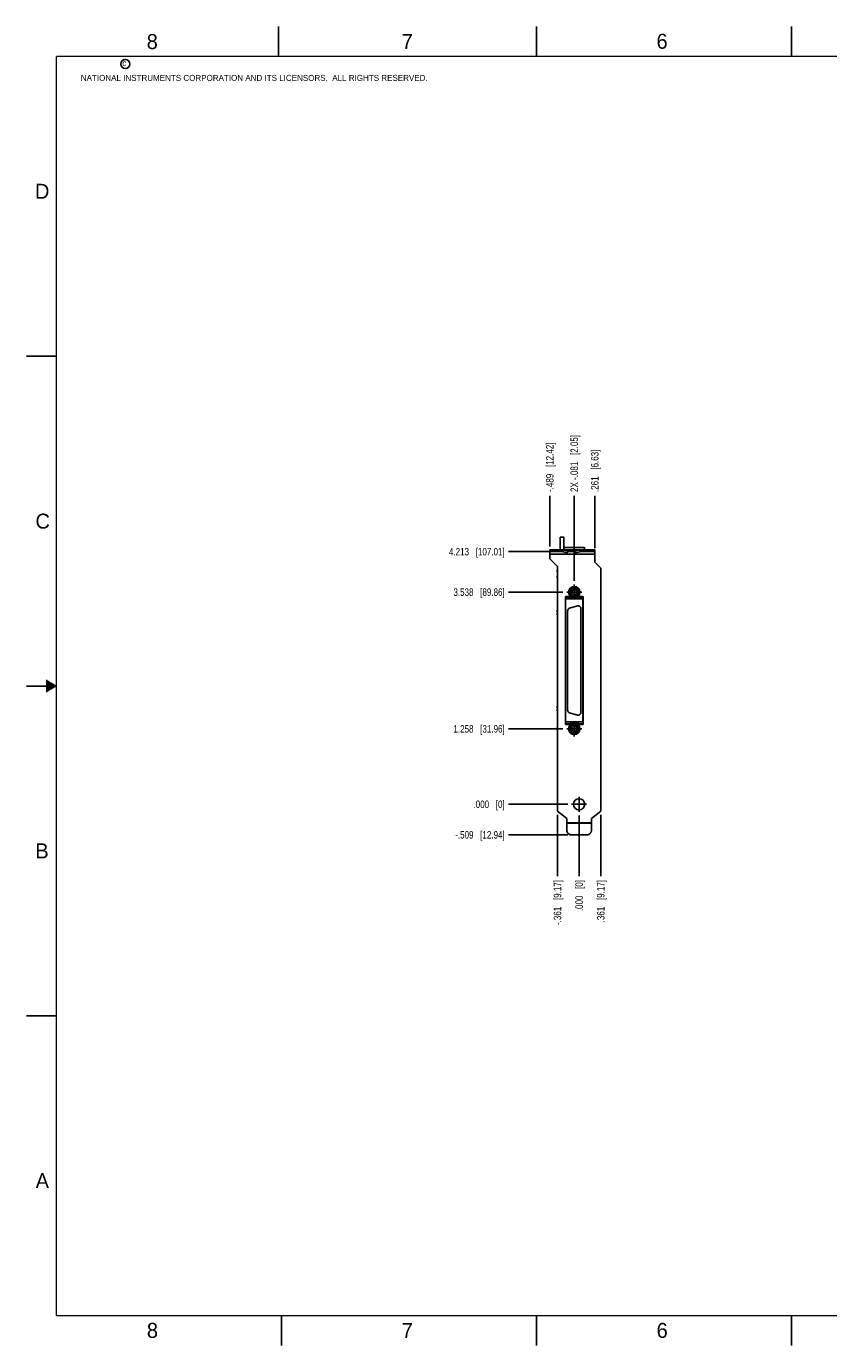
# Model space of a CAD drawing. Header units: inches. Extents: x 0 to 34, y 0 to 22.
# Tile 1 of 10: x 0 to 13.4, y 0 to 22. Entities that reach past the tile are written whole.
import ezdxf

# ---------------------------------------------------------------- set-up
doc = ezdxf.new("R2010")
doc.units = ezdxf.units.IN
doc.header["$LTSCALE"] = 1.87
doc.header["$MEASUREMENT"] = 0
doc.linetypes.add('CENTER', pattern=[0.6, 0.375, -0.075, 0.075, -0.075])
doc.layers.get('0').update_dxf_attribs({"linetype": 'CONTINUOUS'})
doc.layers.add('02___PRT_ALL_AXES', color=7, linetype='CONTINUOUS')
doc.layers.add('DIMENSIONS', color=7, linetype='CONTINUOUS')
doc.styles.get("Standard").update_dxf_attribs({"font": 'txt', "width": 0.8})
doc.styles.add('TEXTSTYLE_2', font='txt')
doc.dimstyles.new('DIMSTYLE_2', dxfattribs={"dimtxt": 0.125, "dimasz": 0.18, "dimexe": 0.18, "dimexo": 0.0625, "dimgap": 0.09, "dimtad": 0, "dimtih": 1, "dimtoh": 1, "dimdec": 3, "dimzin": 4, "dimdsep": 46, "dimtxsty": 'STANDARD', "dimblk": '_FILLED', "dimblk1": '_FILLED', "dimblk2": '_FILLED', "dimcen": 0.09, "dimadec": 0, "dimazin": 0, "dimtp": 0.01, "dimtm": 0.01, "dimtfac": 1, "dimtdec": 3, "dimtofl": 0, "dimtmove": 0, "dimatfit": 3, "dimldrblk": '_FILLED', "dimfxl": 1, "dimtolj": 1, "dimtzin": 4, "dimarcsym": 0})

# ---------------------------------------------------------------- blocks, each defined once
blk = doc.blocks.new('*D5')
at = {"layer": 'DIMENSIONS', "color": 2, "linetype": 'CONTINUOUS'}
blk.add_line((8.74, 13.241), (8.035, 13.241), dxfattribs=at)
at = {"layer": 'DIMENSIONS', "color": 2, "linetype": 'CONTINUOUS', "insert": (7.972, 13.303), "char_height": 0.125, "width": 1.425, "attachment_point": 3, "line_spacing_factor": 0.9}
blk.add_mtext('4.213{\\Ftxt.shx;\\W1.000000;\\H0.125000; }[107.01]', dxfattribs=at)
blk = doc.blocks.new('_FILLED')
at = {"color": 0, "linetype": 'BYBLOCK'}
blk.add_solid([(0, 0), (-1, 0.17), (-1, -0.17)], dxfattribs=at)
blk = doc.blocks.new('*D6')
at = {"layer": 'DIMENSIONS', "color": 2, "linetype": 'CONTINUOUS'}
blk.add_line((9.024, 9.028), (8.035, 9.028), dxfattribs=at)
at = {"layer": 'DIMENSIONS', "color": 2, "linetype": 'CONTINUOUS', "insert": (7.972, 9.09), "char_height": 0.125, "width": 0.825, "attachment_point": 3, "line_spacing_factor": 0.9}
blk.add_mtext('.000{\\Ftxt.shx;\\W1.000000;\\H0.125000; }[0]', dxfattribs=at)
blk = doc.blocks.new('*D7')
at = {"layer": 'DIMENSIONS', "color": 2, "linetype": 'CONTINUOUS'}
blk.add_line((8.943, 10.286), (8.035, 10.286), dxfattribs=at)
at = {"layer": 'DIMENSIONS', "color": 2, "linetype": 'CONTINUOUS', "insert": (7.972, 10.348), "char_height": 0.125, "width": 1.325, "attachment_point": 3, "line_spacing_factor": 0.9}
blk.add_mtext('1.258{\\Ftxt.shx;\\W1.000000;\\H0.125000; }[31.96]', dxfattribs=at)
blk = doc.blocks.new('*D8')
at = {"layer": 'DIMENSIONS', "color": 2, "linetype": 'CONTINUOUS'}
blk.add_line((8.943, 12.565), (8.035, 12.565), dxfattribs=at)
at = {"layer": 'DIMENSIONS', "color": 2, "linetype": 'CONTINUOUS', "insert": (7.972, 12.628), "char_height": 0.125, "width": 1.325, "attachment_point": 3, "line_spacing_factor": 0.9}
blk.add_mtext('3.538{\\Ftxt.shx;\\W1.000000;\\H0.125000; }[89.86]', dxfattribs=at)
blk = doc.blocks.new('*D9')
at = {"layer": 'DIMENSIONS', "color": 2, "linetype": 'CONTINUOUS'}
blk.add_line((9.023, 8.518), (8.035, 8.518), dxfattribs=at)
at = {"layer": 'DIMENSIONS', "color": 2, "linetype": 'CONTINUOUS', "insert": (7.972, 8.581), "char_height": 0.125, "width": 1.325, "attachment_point": 3, "line_spacing_factor": 0.9}
blk.add_mtext('-.509{\\Ftxt.shx;\\W1.000000;\\H0.125000; }[12.94]', dxfattribs=at)
blk = doc.blocks.new('*D10')
at = {"layer": 'DIMENSIONS', "color": 2, "linetype": 'CONTINUOUS'}
blk.add_line((9.572, 8.849), (9.572, 7.828), dxfattribs=at)
at = {"layer": 'DIMENSIONS', "color": 2, "linetype": 'CONTINUOUS', "insert": (9.51, 7.765), "char_height": 0.125, "width": 1.125, "attachment_point": 3, "rotation": 90, "line_spacing_factor": 0.9}
blk.add_mtext('.361{\\Ftxt.shx;\\W1.000000;\\H0.125000; }[9.17]', dxfattribs=at)
blk = doc.blocks.new('*D11')
at = {"layer": 'DIMENSIONS', "color": 2, "linetype": 'CONTINUOUS'}
blk.add_line((9.211, 8.84), (9.211, 7.828), dxfattribs=at)
at = {"layer": 'DIMENSIONS', "color": 2, "linetype": 'CONTINUOUS', "insert": (9.149, 7.765), "char_height": 0.125, "width": 0.825, "attachment_point": 3, "rotation": 90, "line_spacing_factor": 0.9}
blk.add_mtext('.000{\\Ftxt.shx;\\W1.000000;\\H0.125000; }[0]', dxfattribs=at)
blk = doc.blocks.new('*D12')
at = {"layer": 'DIMENSIONS', "color": 2, "linetype": 'CONTINUOUS'}
blk.add_line((8.85, 8.849), (8.85, 7.828), dxfattribs=at)
at = {"layer": 'DIMENSIONS', "color": 2, "linetype": 'CONTINUOUS', "insert": (8.788, 7.765), "char_height": 0.125, "width": 1.225, "attachment_point": 3, "rotation": 90, "line_spacing_factor": 0.9}
blk.add_mtext('-.361{\\Ftxt.shx;\\W1.000000;\\H0.125000; }[9.17]', dxfattribs=at)
blk = doc.blocks.new('*D13')
at = {"layer": 'DIMENSIONS', "color": 2, "linetype": 'CONTINUOUS'}
blk.add_line((8.722, 13.325), (8.722, 14.172), dxfattribs=at)
at = {"layer": 'DIMENSIONS', "color": 2, "linetype": 'CONTINUOUS', "insert": (8.66, 14.235), "char_height": 0.125, "width": 1.325, "attachment_point": 1, "rotation": 90, "line_spacing_factor": 0.9}
blk.add_mtext('-.489{\\Ftxt.shx;\\W1.000000;\\H0.125000; }[12.42]', dxfattribs=at)
blk = doc.blocks.new('*D14')
at = {"layer": 'DIMENSIONS', "color": 2, "linetype": 'CONTINUOUS'}
blk.add_line((9.472, 13.299), (9.472, 14.172), dxfattribs=at)
at = {"layer": 'DIMENSIONS', "color": 2, "linetype": 'CONTINUOUS', "insert": (9.41, 14.235), "char_height": 0.125, "width": 1.125, "attachment_point": 1, "rotation": 90, "line_spacing_factor": 0.9}
blk.add_mtext('.261{\\Ftxt.shx;\\W1.000000;\\H0.125000; }[6.63]', dxfattribs=at)
blk = doc.blocks.new('*D15')
at = {"layer": 'DIMENSIONS', "color": 2, "linetype": 'CONTINUOUS'}
blk.add_line((9.131, 12.753), (9.131, 14.172), dxfattribs=at)
at = {"layer": 'DIMENSIONS', "color": 2, "linetype": 'CONTINUOUS', "insert": (9.068, 14.235), "char_height": 0.125, "width": 1.525, "attachment_point": 1, "rotation": 90, "line_spacing_factor": 0.9}
blk.add_mtext('2X -.081{\\Ftxt.shx;\\W1.000000;\\H0.125000; }[2.05]', dxfattribs=at)

msp = doc.modelspace()

# ---------------------------------------------------------------- linework, layer by layer
at = {"color": 2, "linetype": 'CONTINUOUS'}
for p, q in [((4.2, 21.5), (4.2, 22)), ((8.5, 21.5), (8.5, 22)), ((12.75, 21.5), (12.75, 22)), ((0, 16.5), (0.5, 16.5)), ((0.5, 11), (0, 11)), ((0.3303, 11.09), (0.3441, 11.09)), ((0.3303, 11.08), (0.3614, 11.08)), ((0.3303, 11.07), (0.3788, 11.07)), ((0.3303, 11.06), (0.3961, 11.06)), ((0.3303, 11.05), (0.4134, 11.05)), ((0.3303, 11.04), (0.4307, 11.04)), ((0.3303, 11.03), (0.448, 11.03)), ((0.3303, 11.02), (0.4654, 11.02)), ((0.3303, 11.01), (0.4827, 11.01)), ((0.3303, 10.99), (0.4827, 10.99)), ((0.3303, 10.98), (0.4654, 10.98)), ((0.3303, 10.97), (0.448, 10.97)), ((0.3303, 10.96), (0.4307, 10.96)), ((0.3303, 10.95), (0.4134, 10.95)), ((0.3303, 10.94), (0.3961, 10.94)), ((0.3303, 10.93), (0.3788, 10.93)), ((0.3303, 10.92), (0.3614, 10.92)), ((0.3303, 10.91), (0.3441, 10.91)), ((0, 5.5), (0.5, 5.5)), ((4.25, 0), (4.25, 0.5)), ((8.5, 0), (8.5, 0.5)), ((12.75, 0), (12.75, 0.5))]:
    msp.add_line(p, q, dxfattribs=at)
at = {"color": 7, "linetype": 'CONTINUOUS'}
for p, q in [((8.8975, 13.4845), (8.8975, 13.2705)), ((8.8975, 13.4845), (8.9595, 13.4845)), ((8.9595, 13.4845), (8.9595, 13.2705)), ((8.7225, 13.2705), (8.7225, 13.1225)), ((8.7225, 13.2705), (9.4725, 13.2705)), ((8.9272, 13.2405), (8.7225, 13.2405)), ((9.4725, 13.2005), (8.7225, 13.2005)), ((8.8025, 13.2705), (8.8025, 13.2405)), ((8.9272, 13.2705), (8.9272, 13.2405)), ((8.9451, 13.2683), (8.9384, 13.2393)), ((9.0181, 13.221), (8.9384, 13.2393)), ((9.0248, 13.25), (8.9451, 13.2683)), ((8.9451, 13.2683), (9.0269, 13.2683)), ((9.2995, 13.3105), (8.9595, 13.3105)), ((9.0181, 13.221), (9.0248, 13.25)), ((9.1423, 13.2405), (9.0226, 13.2405)), ((9.0248, 13.25), (9.0269, 13.2683)), ((9.1401, 13.25), (9.138, 13.2683)), ((9.2198, 13.2683), (9.138, 13.2683)), ((9.2198, 13.2683), (9.1401, 13.25)), ((9.1468, 13.221), (9.1401, 13.25)), ((9.2265, 13.2393), (9.1468, 13.221)), ((9.2198, 13.2683), (9.2265, 13.2393)), ((9.2377, 13.2705), (9.2377, 13.2405)), ((9.4725, 13.2405), (9.2377, 13.2405)), ((9.2995, 13.3105), (9.2995, 13.2705)), ((9.3925, 13.2405), (9.3925, 13.2705)), ((9.4725, 13.0635), (9.4725, 13.2705)), ((8.8505, 12.9945), (8.7225, 13.1225)), ((8.8505, 8.9116), (8.8505, 12.9945)), ((9.4725, 13.0635), (9.5725, 12.9635)), ((8.8475, 12.908), (8.8475, 12.933)), ((8.8505, 12.933), (8.8475, 12.933)), ((8.8505, 12.908), (8.8475, 12.908)), ((8.8475, 12.808), (8.8475, 12.833)), ((8.8505, 12.833), (8.8475, 12.833)), ((8.8505, 12.808), (8.8475, 12.808)), ((9.5725, 12.9635), (9.5725, 8.9116)), ((9.1172, 12.6062), (9.1172, 12.6392)), ((9.1442, 12.6392), (9.1442, 12.6062)), ((8.984, 10.3575), (8.984, 12.4935)), ((8.984, 12.4935), (9.0686, 12.4935)), ((8.987, 10.3682), (8.987, 12.4828)), ((8.987, 12.4828), (9.0658, 12.4828)), ((8.987, 12.4513), (9.2744, 12.4513)), ((9.1835, 12.3349), (9.0535, 12.3001)), ((9.0658, 12.4513), (9.0658, 12.4828)), ((9.1172, 12.4916), (9.1172, 12.5246)), ((9.1442, 12.5246), (9.1442, 12.4916)), ((9.1928, 12.4935), (9.279, 12.4935)), ((9.1957, 12.4513), (9.1957, 12.4828)), ((9.2744, 12.4828), (9.1957, 12.4828)), ((9.2744, 10.3682), (9.2744, 12.4828)), ((9.279, 12.4935), (9.279, 10.3575)), ((8.8453, 12.235), (8.8453, 12.266)), ((8.8505, 12.266), (8.8453, 12.266)), ((8.8505, 12.235), (8.8453, 12.235)), ((8.8453, 12.185), (8.8453, 12.216)), ((8.8505, 12.216), (8.8453, 12.216)), ((8.8505, 12.185), (8.8453, 12.185)), ((9.0185, 12.2545), (9.0185, 10.5965)), ((9.2429, 10.5617), (9.2429, 12.2893)), ((8.8505, 10.666), (8.8453, 10.666)), ((8.8453, 10.635), (8.8453, 10.666)), ((8.8505, 10.635), (8.8453, 10.635)), ((8.8505, 10.616), (8.8453, 10.616)), ((8.8453, 10.585), (8.8453, 10.616)), ((8.8505, 10.585), (8.8453, 10.585)), ((9.0686, 10.3575), (8.984, 10.3575)), ((8.987, 10.3997), (9.2744, 10.3997)), ((8.987, 10.3682), (9.0658, 10.3682)), ((9.0535, 10.5509), (9.1835, 10.5161)), ((9.0658, 10.3997), (9.0658, 10.3682)), ((9.1172, 10.3265), (9.1172, 10.3594)), ((9.1442, 10.3594), (9.1442, 10.3265)), ((9.279, 10.3575), (9.1928, 10.3575)), ((9.1957, 10.3997), (9.1957, 10.3682)), ((9.2744, 10.3682), (9.1957, 10.3682)), ((8.8478, 10.2914), (8.8505, 10.2914)), ((8.8505, 10.2796), (8.8478, 10.2796)), ((9.1172, 10.2119), (9.1172, 10.2448)), ((9.1442, 10.2448), (9.1442, 10.2119)), ((9.0055, 8.7905), (8.8505, 8.9116)), ((9.5725, 8.9116), (9.4175, 8.7905)), ((9.0055, 8.5978), (9.0055, 8.7905)), ((9.0055, 8.7165), (9.4175, 8.7165)), ((9.0055, 8.7135), (9.4175, 8.7135)), ((9.4175, 8.5978), (9.4175, 8.7905)), ((9.3375, 8.5181), (9.0855, 8.5181)), ((9.0855, 8.5181), (9.0855, 8.5155)), ((9.3375, 8.5155), (9.0855, 8.5155)), ((9.3375, 8.5181), (9.3375, 8.5155))]:
    msp.add_line(p, q, dxfattribs=at)
at = {"color": 7, "linetype": 'CONTINUOUS', "const_width": 0.02}
for points in [[(0.5, 21.5), (0.5, 0.5)], [(33.5, 21.5), (0.5, 21.5)], [(0.5, 0.5), (33.5, 0.5)]]:
    msp.add_lwpolyline(points, dxfattribs=at)
at = {"color": 2, "linetype": 'CONTINUOUS'}
msp.add_circle((1.6484, 21.3727), 0.0754, dxfattribs=at)
at = {"color": 7, "linetype": 'CONTINUOUS'}
for centre, radius in [((9.1307, 12.5654), 0.095), ((9.1307, 12.5654), 0.075), ((9.1307, 12.5654), 0.043), ((9.1307, 10.2856), 0.095), ((9.1307, 10.2856), 0.075), ((9.1307, 10.2856), 0.043), ((9.2115, 9.0275), 0.0935)]:
    msp.add_circle(centre, radius, dxfattribs=at)
for centre, radius, start, end in [((8.9272, 13.1967), 0.0739, 75.93279, 89.98831), ((8.9272, 13.1872), 0.0533, 77.86076, 89.99588), ((9.2377, 13.1967), 0.0739, 90.01169, 104.06721), ((9.2377, 13.1872), 0.0533, 90.00412, 102.13924), ((9.1307, 12.5654), 0.064, 102.1773, 257.8227), ((9.1307, 12.5654), 0.064, 282.1773, 77.8227), ((9.1957, 12.2893), 0.0472, 0, 105), ((9.0658, 12.2545), 0.0472, 105, 180), ((9.0658, 10.5965), 0.0472, 180, 255), ((9.1957, 10.5617), 0.0472, 255, 360), ((9.1307, 10.2856), 0.064, 102.1773, 257.8227), ((9.1307, 10.2856), 0.064, 282.1773, 77.8227), ((8.9623, 10.2855), 0.1147, 167.24088, 177.04937), ((8.9623, 10.2855), 0.1147, 182.95063, 192.75912), ((9.3381, 8.5978), 0.0794, 358.11359, 359.99977)]:
    msp.add_arc(centre, radius, start, end, dxfattribs=at)
for points, knots in [([(9.0269, 13.2683), (9.0266, 13.2686), (9.0259, 13.2693), (9.025, 13.2699), (9.0242, 13.2702), (9.0236, 13.2704), (9.023, 13.2705), (9.0227, 13.2705), (9.0225, 13.2705)], [0, 0, 0, 0, 0.2800307, 0.5351364, 0.6555414, 0.772397, 0.8868194, 1, 1, 1, 1]), ([(9.138, 13.2683), (9.1383, 13.2686), (9.139, 13.2693), (9.1399, 13.2699), (9.1407, 13.2702), (9.1413, 13.2704), (9.1419, 13.2705), (9.1423, 13.2705), (9.1425, 13.2705)], [0, 0, 0, 0, 0.2800307, 0.5351364, 0.6555414, 0.772397, 0.8868194, 1, 1, 1, 1]), ([(9.0055, 8.5978), (9.0055, 8.5952), (9.0057, 8.5913), (9.0063, 8.5861), (9.0072, 8.581), (9.0088, 8.5746), (9.011, 8.5685), (9.0131, 8.5637), (9.0155, 8.559), (9.0188, 8.5534), (9.0235, 8.5472), (9.0288, 8.5413), (9.0346, 8.5361), (9.0409, 8.5314), (9.0466, 8.5281), (9.0512, 8.5257), (9.056, 8.5236), (9.0622, 8.5214), (9.0686, 8.5198), (9.0737, 8.5189), (9.0789, 8.5183), (9.0828, 8.5181), (9.0855, 8.5181)], [0, 0, 0, 0, 0.062377, 0.0935759, 0.1247769, 0.1871671, 0.2495702, 0.2807873, 0.3120088, 0.374448, 0.4369088, 0.4993925, 0.5618995, 0.6244295, 0.6869809, 0.7182735, 0.7495705, 0.8121579, 0.8747582, 0.9060714, 0.9373859, 1, 1, 1, 1]), ([(9.0855, 8.5155), (9.0828, 8.5155), (9.0789, 8.5157), (9.0737, 8.5163), (9.0686, 8.5172), (9.0622, 8.5188), (9.056, 8.521), (9.0512, 8.5231), (9.0466, 8.5255), (9.0409, 8.5288), (9.0346, 8.5335), (9.0288, 8.5387), (9.0235, 8.5445), (9.0188, 8.5508), (9.0155, 8.5564), (9.0131, 8.5611), (9.011, 8.5659), (9.0088, 8.572), (9.0072, 8.5783), (9.0063, 8.5835), (9.0057, 8.5887), (9.0055, 8.5926), (9.0055, 8.5952)], [0, 0, 0, 0, 0.0626141, 0.0939286, 0.1252418, 0.1878421, 0.2504295, 0.2817265, 0.3130191, 0.3755705, 0.4381005, 0.5006075, 0.5630912, 0.625552, 0.6879912, 0.7192127, 0.7504298, 0.8128329, 0.8752231, 0.9064241, 0.937623, 1, 1, 1, 1]), ([(9.4175, 8.5952), (9.4175, 8.5926), (9.4173, 8.5887), (9.4166, 8.5835), (9.4157, 8.5783), (9.4141, 8.572), (9.4119, 8.5659), (9.4098, 8.5611), (9.4075, 8.5564), (9.4041, 8.5508), (9.3994, 8.5445), (9.3941, 8.5387), (9.3883, 8.5335), (9.382, 8.5288), (9.3764, 8.5255), (9.3717, 8.5231), (9.3669, 8.521), (9.3607, 8.5188), (9.3544, 8.5172), (9.3492, 8.5163), (9.344, 8.5157), (9.3401, 8.5155), (9.3375, 8.5155)], [0, 0, 0, 0, 0.062377, 0.0935759, 0.1247769, 0.1871671, 0.2495702, 0.2807873, 0.3120088, 0.374448, 0.4369088, 0.4993925, 0.5618995, 0.6244295, 0.6869809, 0.7182735, 0.7495705, 0.8121579, 0.8747582, 0.9060714, 0.9373859, 1, 1, 1, 1]), ([(9.3375, 8.5181), (9.34, 8.5181), (9.3439, 8.5183), (9.349, 8.5189), (9.354, 8.5198), (9.3602, 8.5213), (9.3663, 8.5234), (9.371, 8.5254), (9.3756, 8.5277), (9.3812, 8.5309), (9.3874, 8.5354), (9.3932, 8.5404), (9.3984, 8.546), (9.4032, 8.5521), (9.4066, 8.5575), (9.409, 8.562), (9.4112, 8.5666), (9.4135, 8.5726), (9.4152, 8.5788), (9.4162, 8.5838), (9.417, 8.5888), (9.4173, 8.5926), (9.4174, 8.5952)], [0, 0, 0, 0, 0.0626117, 0.0939247, 0.1252364, 0.1878349, 0.2504209, 0.2817171, 0.313009, 0.3755603, 0.4380909, 0.5005992, 0.5630845, 0.6255474, 0.6879887, 0.7192109, 0.7504285, 0.8128333, 0.8752243, 0.9064249, 0.9376235, 1, 1, 1, 1])]:
    msp.add_open_spline(points, degree=3, knots=knots, dxfattribs=at)
at = {"layer": '02___PRT_ALL_AXES', "color": 7, "linetype": 'CENTER'}
for p, q in [((9.1307, 12.5654), (9.0056, 12.5654)), ((9.1307, 12.5654), (9.1307, 12.6905)), ((9.1307, 12.5654), (9.1307, 12.4403)), ((9.1307, 12.5654), (9.2558, 12.5654)), ((9.1307, 10.2856), (9.1307, 10.4107)), ((9.1307, 10.2856), (9.0056, 10.2856)), ((9.1307, 10.2856), (9.2558, 10.2856)), ((9.1307, 10.2856), (9.1307, 10.1605)), ((9.2115, 9.0275), (9.0864, 9.0275)), ((9.2115, 9.0275), (9.2115, 9.1526)), ((9.2115, 9.0275), (9.3366, 9.0275)), ((9.2115, 9.0275), (9.2115, 8.9024))]:
    msp.add_line(p, q, dxfattribs=at)

# ---------------------------------------------------------------- texts
at = {"color": 2, "linetype": 'CONTINUOUS', "attachment_point": 1, "line_spacing_factor": 0.9, "style": 'TEXTSTYLE_2'}
for s, insert, char_height, width in [('8', (2.0046, 21.8713), 0.25, 0.25), ('7', (6.2556, 21.8743), 0.25, 0.25), ('6', (10.5012, 21.8772), 0.25, 0.25), ('c', (1.599, 21.4388), 0.1, 0.1), ('NATIONAL INSTRUMENTS CORPORATION AND ITS LICENSORS.  ALL RIGHTS RESERVED.', (0.9071, 21.1911), 0.1, 7.3), ('D', (0.1424, 19.375), 0.25, 0.25), ('C', (0.1508, 13.8746), 0.25, 0.25), ('B', (0.1484, 8.3757), 0.25, 0.25), ('A', (0.1541, 2.8761), 0.25, 0.25), ('8', (2.0074, 0.3791), 0.25, 0.25), ('7', (6.2553, 0.3787), 0.25, 0.25), ('6', (10.5033, 0.3784), 0.25, 0.25)]:
    msp.add_mtext(s, dxfattribs=dict(at, insert=insert, char_height=char_height, width=width))

# ---------------------------------------------------------------- dimensions: what is measured, and where the dimension line sits
at = {"layer": 'DIMENSIONS', "color": 2, "linetype": 'CONTINUOUS'}
for feature_location, offset, dtype, origin, text, picture, middle in [((9.1307, 12.753), (0, 1.419), 1, (9.2115, 12.6905), '2X -<>', '*D15', (9.1307, 14.997)), ((8.7225, 13.3253), (0, 0.8467), 1, (9.2115, 13.1225), '-<>', '*D13', (8.7225, 14.897)), ((9.023, 8.5181), (-0.988, 0), 0, (9.0855, 9.0275), '-<>', '*D9', (7.11, 8.5181)), ((8.8505, 8.8491), (0, -1.0211), 1, (9.2115, 8.9116), '-<>', '*D12', (8.9625, 6.9795))]:
    dim = msp.add_ordinate_dim(feature_location=feature_location, offset=offset, dtype=dtype, origin=origin, text=text, dimstyle='DIMSTYLE_2', dxfattribs=at)
    dim.commit()
    dim.dimension.update_dxf_attribs({"geometry": picture, "text_midpoint": middle})
for feature_location, offset, dtype, origin, picture, middle in [((9.4725, 13.2989), (0, 0.8731), 1, (9.2115, 13.2005), '*D14', (9.4725, 14.797)), ((8.74, 13.2405), (-0.705, 0), 0, (9.0864, 9.0275), '*D5', (6.96, 13.2405)), ((8.9431, 12.5654), (-0.9082, 0), 0, (9.0056, 9.0275), '*D8', (7.01, 12.5654)), ((8.9431, 10.2856), (-0.9082, 0), 0, (9.0056, 9.0275), '*D7', (7.01, 10.2856)), ((9.0238609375, 9.0275155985), (-0.9889, 0), 0, (9.0863609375, 9.0275155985), '*D6', (7.3099609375, 9.0275155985)), ((9.2114609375, 8.8399155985), (0, -1.011931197), 1, (9.2114609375, 8.9024155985), '*D11', (9.3234793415, 7.1294852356)), ((9.5725, 8.8491), (0, -1.0211), 1, (9.2115, 8.9024), '*D10', (9.6845, 6.9795))]:
    dim = msp.add_ordinate_dim(feature_location=feature_location, offset=offset, dtype=dtype, origin=origin, dimstyle='DIMSTYLE_2', dxfattribs=at)
    dim.commit()
    dim.dimension.update_dxf_attribs({"geometry": picture, "text_midpoint": middle})

doc.saveas('drawing.dxf')
